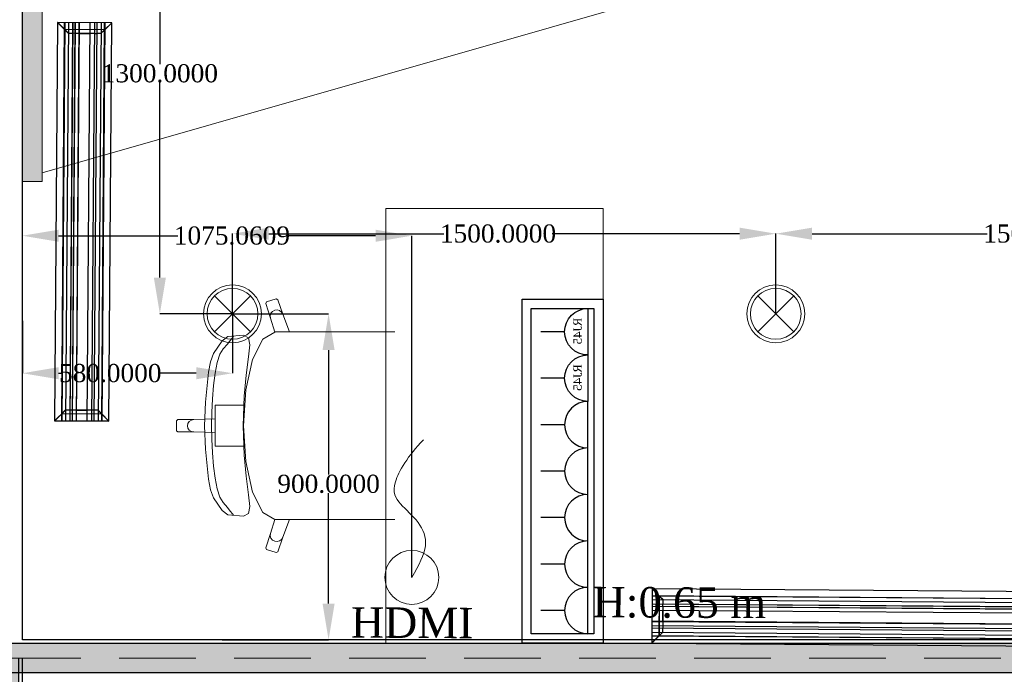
# Model space of a CAD drawing. Header units: millimetres. Extents: x 0 to 88385, y 0 to 41127.
# Tile 151 of 244: x 67449 to 70167, y 26793 to 28600. Entities that reach past the tile are written whole.
import ezdxf

# ---------------------------------------------------------------- set-up
doc = ezdxf.new("R2010")
doc.units = ezdxf.units.MM
doc.header["$MEASUREMENT"] = 0
doc.linetypes.add('Hidden', pattern=[317.5, 211.666667, -105.833333])
for name, color, linetype in [('- განათება', 7, 'Continuous'), ('- მექანიკური ნაწილი', 7, 'Continuous'), ('- საშტეფცელო როზეტები', 7, 'Continuous'), ('Edges', 7, 'Continuous'), ('New_Structural - Bearing', 7, 'Continuous'), ('Structural - Bearing', 7, 'Continuous')]:
    doc.layers.add(name, color=color, linetype=linetype)
for name, color, linetype, lineweight in [('New_2D Drafting - General_Pen_No__1', 7, 'Continuous', 13), ('New_Interior - Furniture _Pen_No__1', 7, 'Continuous', 13), ('New_Structural - Bearing_Pen_No__1', 7, 'Continuous', 13), ('Structural - Bearing_Pen_No__20', 1, 'Continuous', 0)]:
    doc.layers.add(name, color=color, linetype=linetype, lineweight=lineweight)
for name, color, linetype, lineweight, true_color in [('New_2D Drafting - General_Pen_No__166', 7, 'Continuous', 13, 0x97cbff), ('New_Interior - Lamp_Pen_No__77', 7, 'Continuous', 20, 0xffeb28), ('New_Structural - Bearing_Pen_No__255', 7, 'Continuous', 13, 0xe8e8e8), ('New_Structural - Bearing_Pen_No__5', 7, 'Continuous', 25, 0x40a5ff), ('New_Structural - Bearing_Pen_No__57', 7, 'Continuous', 25, 0xdcd214), ('Structural - Bearing_Pen_No__161', 7, 'Continuous', 13, 0x6a6a6a), ('Structural - Bearing_Pen_No__28', 7, 'Continuous', 35, 0xa80f02), ('Structural - Bearing_Pen_No__81', 7, 'Continuous', 20, 0x6a6a6a)]:
    doc.layers.add(name, color=color, linetype=linetype, lineweight=lineweight, true_color=true_color)
doc.styles.get("Standard").update_dxf_attribs({"font": 'sylfaen.ttf'})
doc.dimstyles.get("Standard").update_dxf_attribs({"dimtxt": 0.18, "dimasz": 0.18, "dimexe": 0.18, "dimexo": 0.0625, "dimgap": 0.09, "dimtad": 0, "dimtih": 1, "dimtoh": 1, "dimdec": 4, "dimzin": 0, "dimdsep": 46, "dimtxsty": 'Standard', "dimcen": 0.09, "dimadec": 0, "dimazin": 0, "dimtfac": 1, "dimtdec": 4, "dimtofl": 0, "dimtmove": 0, "dimatfit": 3, "dimfxl": 1, "dimtolj": 1, "dimtzin": 0, "dimarcsym": 0})

# ---------------------------------------------------------------- blocks, each defined once
blk = doc.blocks.new('Wall_70', base_point=(-16883.8, 22847.1))
at = {"layer": 'New_Structural - Bearing_Pen_No__5', "color": 161, "linetype": 'Continuous', "lineweight": 25, "true_color": 0x40a5ff, "flags": 128}
blk.add_lwpolyline([(-16783.8, 26888), (-16783.8, 31444.2)], dxfattribs=at)
blk = doc.blocks.new('Wall_71', base_point=(-16933.8, 26888))
at = {"layer": 'New_Structural - Bearing_Pen_No__57', "linetype": 'Continuous', "lineweight": 25, "true_color": 0xdcd214}
blk.add_hatch(color=52, dxfattribs=at).paths.add_polyline_path([(-5183.8, 26878), (-16933.8, 26878), (-16933.8, 26838), (-16833.8, 26838), (-16833.8, 26798), (-11183.8, 26798), (-11183.8, 26838), (-10833.8, 26838), (-10833.8, 26798), (-5183.8, 26798)])
at = {"layer": 'New_Structural - Bearing_Pen_No__5', "color": 161, "linetype": 'Continuous', "lineweight": 25, "true_color": 0x40a5ff}
for p, q in [((-5183.8, 26878), (-16933.8, 26878)), ((-16833.8, 26798), (-11183.8, 26798))]:
    blk.add_line(p, q, dxfattribs=at)
at = {"layer": 'New_Structural - Bearing_Pen_No__5', "color": 161, "linetype": 'Continuous', "lineweight": 25, "true_color": 0x40a5ff, "flags": 128}
blk.add_lwpolyline([(-5183.8, 26888), (-16783.8, 26888)], dxfattribs=at)
blk = doc.blocks.new('Wall_147', base_point=(-16833.8, 26838))
at = {"layer": 'New_Structural - Bearing_Pen_No__255', "linetype": 'Continuous', "lineweight": 13, "true_color": 0xe8e8e8}
for points in [[(-16793.8, 26488), (-16793.8, 26838), (-16833.8, 26838), (-16833.8, 26488)], [(-16833.8, 26488), (-16833.8, 26448), (-16793.8, 26448)], [(-16793.8, 26488), (-16833.8, 26488), (-16793.8, 26448)]]:
    blk.add_hatch(color=254, dxfattribs=at).paths.add_polyline_path(points)
at = {"layer": 'New_Structural - Bearing_Pen_No__1', "color": 7, "linetype": 'Continuous', "lineweight": 13, "flags": 128}
for points in [[(-16833.8, 26838), (-16793.8, 26838)], [(-16793.8, 26838), (-16783.8, 26838)], [(-16783.8, 26438), (-16793.8, 26438)]]:
    blk.add_lwpolyline(points, dxfattribs=at)
at = {"layer": 'New_Structural - Bearing_Pen_No__5', "color": 161, "linetype": 'Continuous', "lineweight": 25, "true_color": 0x40a5ff}
for p, q in [((-16793.8, 26488), (-16793.8, 26838)), ((-16793.8, 26448), (-16793.8, 26488)), ((-16833.8, 26448), (-16793.8, 26448))]:
    blk.add_line(p, q, dxfattribs=at)
at = {"layer": 'New_Structural - Bearing_Pen_No__5', "color": 161, "linetype": 'Continuous', "lineweight": 25, "true_color": 0x40a5ff, "flags": 128}
blk.add_lwpolyline([(-16783.8, 26438), (-16783.8, 26838)], dxfattribs=at)
blk = doc.blocks.new('Column_26', base_point=(-17008.8, 26663))
at = {"layer": 'Structural - Bearing_Pen_No__161', "linetype": 'Continuous', "lineweight": 0, "true_color": 0x6a6a6a}
blk.add_hatch(color=251, dxfattribs=at).paths.add_polyline_path([(-16833.8, 26488), (-16833.8, 26838), (-17183.8, 26838), (-17183.8, 26488)])
at = {"layer": 'Structural - Bearing_Pen_No__20', "color": 1, "linetype": 'Continuous', "lineweight": 0}
for p, q in [((-17008.8, 26743), (-17008.8, 26918)), ((-17088.8, 26663), (-17263.8, 26663)), ((-16928.8, 26663), (-16753.8, 26663)), ((-17008.8, 26583), (-17008.8, 26408))]:
    blk.add_line(p, q, dxfattribs=at)
blk.add_point((-17008.8, 26663), dxfattribs=at)
at = {"layer": 'Structural - Bearing_Pen_No__28', "color": 14, "linetype": 'Continuous', "lineweight": 35, "true_color": 0xa80f02, "flags": 128}
blk.add_lwpolyline([(-16833.8, 26488), (-16833.8, 26838), (-17183.8, 26838), (-17183.8, 26488)], close=True, dxfattribs=at)
blk = doc.blocks.new('Beam_12', base_point=(-47008.8, 26663))
at = {"layer": 'Structural - Bearing_Pen_No__81', "color": 251, "linetype": 'Hidden', "lineweight": 20, "true_color": 0x6a6a6a}
blk.add_line((-16833.8, 26838), (-11183.8, 26838), dxfattribs=at)
blk = doc.blocks.new('pirdapiti miyvanis werttili')
at = {"layer": '- საშტეფცელო როზეტები', "color": 5, "lineweight": 0}
blk.add_circle((0, 0), 74.6, dxfattribs=at)
blk.add_open_spline([(0, 0), (-20.2, -34.9), (-49.1, -90.2), (-22.6, -153.9), (36.4, -203.3), (62.8, -250.1), (10.3, -335.9), (-32.2, -380)], degree=3, dxfattribs=at)
blk = doc.blocks.new('- საშტეფცელო როზეტი IP22')
at = {"layer": '- საშტეფცელო როზეტები', "color": 5}
for p, q in [((8536.7, 3822.7), (8536.7, 3888.1)), ((8472.6, 3758.6), (8600.9, 3758.6))]:
    blk.add_line(p, q, dxfattribs=at)
blk.add_arc((8536.7, 3758.6), 64.1, 0, 180, dxfattribs=at)
blk = doc.blocks.new('socket')
at = {"layer": '- საშტეფცელო როზეტები', "color": 5}
for p, q in [((0, 64.1), (0, 129.5)), ((-64.1, 0), (64.1, 0))]:
    blk.add_line(p, q, dxfattribs=at)
blk.add_arc((0, 0), 64.1, 0, 180, dxfattribs=at)
at = {"layer": '- საშტეფცელო როზეტები', "color": 1, "insert": (-38.6, 40.2), "char_height": 23.657, "attachment_point": 1}
blk.add_mtext_dynamic_manual_height_columns('{\\fSylfaen|b0|i0|c0|p18;RJ45}', width=4.298, gutter_width=0.0538, heights=[0], dxfattribs=at)
blk = doc.blocks.new('lineardiffplan')
at = {"layer": 'Edges'}
for p, q in [((392.8, 274.9), (392.8, 274.6)), ((393.1, 274.9), (392.8, 274.9)), ((422.8, 244.9), (392.8, 274.9)), ((392.8, 274.6), (392.9, 274.5)), ((392.9, 125.2), (392.9, 274.5)), ((412.4, 255), (392.9, 274.5)), ((393.1, 274.9), (393.2, 274.8)), ((393.2, 274.8), (412.7, 255.3)), ((1462.8, 244.9), (1492.8, 274.9)), ((1472.9, 255.3), (1492.4, 274.8)), ((1473.2, 254.9), (1492.8, 274.5)), ((1492.4, 274.8), (1492.5, 274.9)), ((1492.8, 274.9), (1492.5, 274.9)), ((1492.8, 274.5), (1492.8, 274.9)), ((1492.8, 274.5), (1492.8, 274.5)), ((1492.8, 125.4), (1492.8, 274.5)), ((1492.8, 255.3), (392.9, 255.3)), ((392.9, 254.9), (1492.8, 254.9)), ((392.9, 244.9), (1492.8, 244.9)), ((412.4, 144.7), (412.4, 255)), ((412.8, 254.6), (412.4, 255)), ((412.7, 255.3), (413.1, 254.9)), ((412.8, 145.1), (412.8, 254.6)), ((412.8, 254.6), (422.8, 244.6)), ((413.1, 254.9), (423.1, 244.9)), ((422.8, 244.6), (422.8, 244.9)), ((422.8, 244.9), (423.1, 244.9)), ((423.1, 244.9), (423.1, 244.9)), ((1472.5, 254.9), (1462.5, 244.9)), ((1462.5, 244.9), (1462.5, 244.9)), ((1462.5, 244.9), (1462.8, 244.9)), ((1462.8, 244.9), (1462.9, 244.6)), ((1462.9, 244.6), (1472.8, 254.5)), ((1472.9, 255.3), (1472.5, 254.9)), ((1472.8, 254.5), (1473.2, 254.9)), ((1472.8, 254.5), (1472.8, 145.3)), ((1473.2, 144.9), (1473.2, 254.9)), ((392.9, 233.2), (1492.8, 233.2)), ((392.9, 233), (1492.8, 233)), ((392.9, 226.8), (1492.8, 226.8)), ((392.9, 226.5), (1492.8, 226.5)), ((422.8, 244.6), (422.8, 244.6)), ((422.8, 244.6), (422.8, 233.2)), ((422.8, 233), (422.8, 233.2)), ((422.8, 226.8), (422.8, 233)), ((422.8, 226.5), (422.8, 226.8)), ((422.8, 214.9), (422.8, 226.5)), ((1462.8, 244.5), (1462.9, 244.6)), ((1462.8, 233.2), (1462.8, 244.5)), ((1462.8, 233), (1462.8, 233.2)), ((1462.8, 226.8), (1462.8, 233)), ((1462.8, 226.5), (1462.8, 226.8)), ((1462.8, 214.9), (1462.8, 226.5)), ((392.9, 214.9), (1492.8, 214.9)), ((1492.8, 214.8), (392.9, 214.8)), ((422.4, 214.9), (422.3, 214.9)), ((422.8, 214.9), (422.4, 214.9)), ((422.8, 184.9), (422.8, 214.9)), ((423.2, 214.9), (422.8, 214.9)), ((423.2, 214.8), (422.8, 214.9)), ((423.2, 214.8), (423.2, 214.9)), ((423.2, 214.8), (423.2, 184.9)), ((1462.8, 214.9), (1462.4, 214.9)), ((1462.4, 214.9), (1462.4, 214.8)), ((1462.8, 214.9), (1462.4, 214.8)), ((1462.4, 184.9), (1462.4, 214.8)), ((1462.8, 214.9), (1462.8, 184.9)), ((1462.8, 214.9), (1463.2, 214.9)), ((1463.2, 214.9), (1463.3, 214.9)), ((1492.8, 184.9), (392.9, 184.9)), ((392.9, 173.2), (1492.8, 173.2)), ((392.9, 173), (1492.8, 173)), ((392.9, 166.8), (1492.8, 166.8)), ((392.9, 166.5), (1492.8, 166.5)), ((422.4, 184.9), (422.3, 184.9)), ((422.8, 184.9), (422.4, 184.9)), ((422.8, 184.9), (423.2, 184.9)), ((422.8, 173.2), (422.8, 184.9)), ((422.8, 173), (422.8, 173.2)), ((422.8, 173), (422.8, 166.8)), ((422.8, 166.5), (422.8, 166.8)), ((422.8, 155.1), (422.8, 166.5)), ((1462.4, 184.9), (1462.8, 184.9)), ((1462.8, 173.2), (1462.8, 184.9)), ((1463.2, 184.9), (1462.8, 184.9)), ((1462.8, 173), (1462.8, 173.2)), ((1462.8, 166.8), (1462.8, 173)), ((1462.8, 166.5), (1462.8, 166.8)), ((1462.8, 155.3), (1462.8, 166.5)), ((1463.2, 184.9), (1463.3, 184.9)), ((392.8, 124.9), (422.8, 154.9)), ((392.9, 154.9), (1492.8, 154.9)), ((1492.8, 144.9), (392.9, 144.9)), ((392.9, 125.2), (412.4, 144.7)), ((392.9, 144.5), (1492.8, 144.5)), ((412.7, 144.5), (393.2, 124.9)), ((412.8, 145.1), (412.4, 144.7)), ((412.7, 144.5), (413.1, 144.9)), ((412.8, 145.1), (422.8, 155.1)), ((423.1, 154.8), (413.1, 144.9)), ((422.8, 154.9), (422.8, 155.1)), ((422.8, 155.1), (422.8, 155.1)), ((423.1, 154.8), (422.8, 154.9)), ((423.1, 154.8), (423.1, 154.9)), ((1462.5, 154.8), (1462.4, 154.9)), ((1462.8, 154.9), (1462.5, 154.8)), ((1462.5, 154.8), (1472.4, 144.9)), ((1462.9, 155.2), (1462.8, 155.3)), ((1462.9, 155.2), (1462.8, 154.9)), ((1462.8, 154.9), (1492.8, 124.9)), ((1472.8, 145.3), (1462.9, 155.2)), ((1472.4, 144.9), (1472.8, 144.5)), ((1473.2, 144.9), (1472.8, 145.3)), ((1472.8, 144.5), (1492.4, 124.9)), ((1473.2, 144.9), (1492.8, 125.4)), ((392.9, 125.2), (392.8, 125.1)), ((392.8, 125.1), (392.8, 124.9)), ((392.8, 124.9), (393.1, 124.9)), ((393.2, 124.9), (393.1, 124.9)), ((1492.4, 124.9), (1492.8, 124.9)), ((1492.4, 124.9), (1492.4, 124.9)), ((1492.8, 125.3), (1492.8, 125.4)), ((1492.8, 124.9), (1492.8, 125.3))]:
    blk.add_line(p, q, dxfattribs=at)
blk.add_lwpolyline([(393.2, 274.8), (1492.8, 274.8), (1492.8, 124.9), (393.2, 124.9)], close=True, dxfattribs=at)
blk = doc.blocks.new('Recessed Spot')
at = {"layer": 'New_Interior - Lamp_Pen_No__77', "color": 2, "linetype": 'Continuous', "lineweight": 20, "true_color": 0xffeb28}
for q in [(-49.5, 49.5), (49.5, 49.5), (-49.5, -49.5), (49.5, -49.5)]:
    blk.add_line((0, 0), q, dxfattribs=at)
at = {"layer": 'New_Interior - Lamp_Pen_No__77', "color": 2, "linetype": 'Continuous', "lineweight": 20, "true_color": 0xffeb28, "flags": 128}
blk.add_lwpolyline([(80, 0, 1), (-80, 0, 1)], format="xyb", close=True, dxfattribs=at)
at = {"layer": 'New_Interior - Lamp_Pen_No__77', "color": 2, "linetype": 'Continuous', "lineweight": 20, "true_color": 0xffeb28}
blk.add_circle((0, 0), 70, dxfattribs=at)
blk = doc.blocks.new('*D587')
at = {"layer": '- საშტეფცელო როზეტები', "color": 0, "lineweight": -2, "transparency": 16777216}
for p, q in [((67456.5, 27141), (67456.5, 28003.7)), ((67556.5, 28003.6), (67885.4, 28003.6)), ((68431.6, 28003.6), (68184.4, 28003.6)), ((68531.6, 27060.5), (68531.6, 28003.7))]:
    blk.add_line(p, q, dxfattribs=at)
at = {"layer": '- საშტეფცელო როზეტები', "color": 0, "transparency": 16777216}
for points in [[(67556.5, 28020.2), (67556.5, 27986.9), (67456.5, 28003.6)], [(68431.6, 28020.2), (68431.6, 27986.9), (68531.6, 28003.6)]]:
    blk.add_solid(points, dxfattribs=at)
at = {"layer": 'Defpoints', "color": 0, "transparency": 16777216}
for p in [(68531.6, 28003.6), (67456.5, 27140.9), (68531.6, 27060.4)]:
    blk.add_point(p, dxfattribs=at)
at = {"layer": '- საშტეფცელო როზეტები', "color": 0, "transparency": 16777216, "insert": (68034.9, 28003.6), "char_height": 50, "attachment_point": 5}
blk.add_mtext('\\A1;{\\fSylfaen|b0|i0|c0|p18;1075.0609}', dxfattribs=at)
blk = doc.blocks.new('*D1108')
at = {"layer": '- განათება', "color": 0, "lineweight": -2, "transparency": 16777216}
for p, q in [((68036.5, 27787.9), (68036.5, 27623.8)), ((67456.5, 27768.9), (67456.5, 27623.8)), ((67556.5, 27624), (67564.8, 27624)), ((67936.5, 27624), (67833.2, 27624))]:
    blk.add_line(p, q, dxfattribs=at)
at = {"layer": '- განათება', "color": 0, "transparency": 16777216}
for points in [[(67556.5, 27640.7), (67556.5, 27607.3), (67456.5, 27624)], [(67936.5, 27640.7), (67936.5, 27607.3), (68036.5, 27624)]]:
    blk.add_solid(points, dxfattribs=at)
at = {"layer": 'Defpoints', "color": 0, "transparency": 16777216}
for p in [(68036.5, 27788), (67456.5, 27769), (68036.5, 27624)]:
    blk.add_point(p, dxfattribs=at)
at = {"layer": '- განათება', "color": 0, "transparency": 16777216, "insert": (67699, 27624), "char_height": 50, "attachment_point": 5}
blk.add_mtext('\\A1;{\\fSylfaen|b0|i0|c0|p18;580.0000}', dxfattribs=at)
blk = doc.blocks.new('*D1109')
at = {"layer": '- განათება', "color": 0, "lineweight": -2, "transparency": 16777216}
for p, q in [((68036.6, 27788), (68302, 27788)), ((68301.8, 27688), (68301.8, 27344.1)), ((68301.8, 26988), (68301.8, 27292.7)), ((68008.1, 26888), (68302, 26888))]:
    blk.add_line(p, q, dxfattribs=at)
at = {"layer": '- განათება', "color": 0, "transparency": 16777216}
for points in [[(68285.1, 27688), (68318.4, 27688), (68301.8, 27788)], [(68285.1, 26988), (68318.4, 26988), (68301.8, 26888)]]:
    blk.add_solid(points, dxfattribs=at)
at = {"layer": 'Defpoints', "color": 0, "transparency": 16777216}
for p in [(68036.5, 27788), (68301.8, 27788), (68008, 26888)]:
    blk.add_point(p, dxfattribs=at)
at = {"layer": '- განათება', "color": 0, "transparency": 16777216, "insert": (68301.8, 27318.4), "char_height": 50, "attachment_point": 5}
blk.add_mtext('\\A1;{\\fSylfaen|b0|i0|c0|p18;900.0000}', dxfattribs=at)
blk = doc.blocks.new('*D1110')
at = {"layer": '- განათება', "color": 0, "lineweight": -2, "transparency": 16777216}
for p, q in [((68036.4, 29088), (67835.8, 29088)), ((67836, 28988), (67836, 28477.1)), ((67836, 27888), (67836, 28425.9)), ((68036.4, 27788), (67835.8, 27788))]:
    blk.add_line(p, q, dxfattribs=at)
at = {"layer": '- განათება', "color": 0, "transparency": 16777216}
for points in [[(67819.3, 28988), (67852.7, 28988), (67836, 29088)], [(67819.3, 27888), (67852.7, 27888), (67836, 27788)]]:
    blk.add_solid(points, dxfattribs=at)
at = {"layer": 'Defpoints', "color": 0, "transparency": 16777216}
for p in [(68036.5, 29088), (67836, 27788), (68036.5, 27788)]:
    blk.add_point(p, dxfattribs=at)
at = {"layer": '- განათება', "color": 0, "transparency": 16777216, "insert": (67836, 28451.5), "char_height": 50, "attachment_point": 5}
blk.add_mtext('\\A1;{\\fSylfaen|b0|i0|c0|p18;1300.0000}', dxfattribs=at)
blk = doc.blocks.new('*D1127')
at = {"layer": '- განათება', "color": 0, "lineweight": -2, "transparency": 16777216}
for p, q in [((68036.5, 27788), (68036.5, 28009.4)), ((68136.5, 28009.2), (68619.9, 28009.2)), ((69436.5, 28009.2), (68919.1, 28009.2)), ((69536.5, 27788), (69536.5, 28009.4))]:
    blk.add_line(p, q, dxfattribs=at)
at = {"layer": '- განათება', "color": 0, "transparency": 16777216}
for points in [[(68136.5, 28025.8), (68136.5, 27992.5), (68036.5, 28009.2)], [(69436.5, 28025.8), (69436.5, 27992.5), (69536.5, 28009.2)]]:
    blk.add_solid(points, dxfattribs=at)
at = {"layer": 'Defpoints', "color": 0, "transparency": 16777216}
for p in [(68036.5, 28009.2), (68036.5, 27788), (69536.5, 27788)]:
    blk.add_point(p, dxfattribs=at)
at = {"layer": '- განათება', "color": 0, "transparency": 16777216, "insert": (68769.5, 28009.2), "char_height": 50, "attachment_point": 5}
blk.add_mtext('\\A1;{\\fSylfaen|b0|i0|c0|p18;1500.0000}', dxfattribs=at)
blk = doc.blocks.new('*D1124')
at = {"layer": '- განათება', "color": 0, "lineweight": -2, "transparency": 16777216}
for p, q in [((69536.5, 27788), (69536.5, 28009.4)), ((69636.5, 28009.2), (70119.9, 28009.2)), ((70936.5, 28009.2), (70419.1, 28009.2)), ((71036.5, 27788), (71036.5, 28009.4))]:
    blk.add_line(p, q, dxfattribs=at)
at = {"layer": '- განათება', "color": 0, "transparency": 16777216}
for points in [[(69636.5, 28025.8), (69636.5, 27992.5), (69536.5, 28009.2)], [(70936.5, 28025.8), (70936.5, 27992.5), (71036.5, 28009.2)]]:
    blk.add_solid(points, dxfattribs=at)
at = {"layer": 'Defpoints', "color": 0, "transparency": 16777216}
for p in [(69536.5, 28009.2), (69536.5, 27788), (71036.5, 27788)]:
    blk.add_point(p, dxfattribs=at)
at = {"layer": '- განათება', "color": 0, "transparency": 16777216, "insert": (70269.5, 28009.2), "char_height": 50, "attachment_point": 5}
blk.add_mtext('\\A1;{\\fSylfaen|b0|i0|c0|p18;1500.0000}', dxfattribs=at)

msp = doc.modelspace()

# ---------------------------------------------------------------- hatches: boundary and pattern name
at = {"layer": 'New_2D Drafting - General_Pen_No__166', "linetype": 'Continuous', "lineweight": 0, "true_color": 0x4b657f}
msp.add_hatch(color=157, dxfattribs=at).paths.add_polyline_path([(67456.5059, 28153.19428), (67456.5059, 31153.19428), (67510.95219, 31153.19428), (67510.95219, 28153.19428)])

# ---------------------------------------------------------------- linework, layer by layer
at = {"layer": '- საშტეფცელო როზეტები', "color": 1, "linetype": 'Continuous', "lineweight": 0}
msp.add_lwpolyline([(72668.92776, 29652.89292), (67510.95219, 28177.59156)], close=True, dxfattribs=at)
at = {"layer": '- საშტეფცელო როზეტები', "color": 5}
for points in [[(68835.77777, 26879.11289), (68835.77777, 27828.36271), (69059.71608, 27828.36271), (69059.71608, 26879.11289)], [(68861.46835, 26904.80347), (68861.46835, 27802.67213), (69034.02551, 27802.67213), (69034.02551, 26904.80347)]]:
    msp.add_lwpolyline(points, close=True, dxfattribs=at)
at = {"layer": 'New_2D Drafting - General_Pen_No__1', "color": 7, "linetype": 'Continuous', "lineweight": 13, "flags": 128}
msp.add_lwpolyline([(67456.5059, 28153.19428), (67456.5059, 31153.19428), (67510.95219, 31153.19428), (67510.95219, 28153.19428)], close=True, dxfattribs=at)
at = {"layer": 'New_Interior - Furniture _Pen_No__1', "color": 7, "linetype": 'Continuous', "lineweight": 13}
for p, q in [((68130.46927, 27820.68642), (68128.19047, 27816.39136)), ((68128.19047, 27816.39136), (68141.7177, 27776.40977)), ((68157.47417, 27829.11289), (68130.46927, 27820.68642)), ((68161.94658, 27826.92445), (68157.47417, 27829.11289)), ((68175.47381, 27786.94286), (68161.94658, 27826.92445)), ((68142.78338, 27789.41362), (68140.90382, 27783.01348)), ((68140.90382, 27783.01348), (68141.7177, 27776.40977)), ((68147.07024, 27794.63583), (68142.78338, 27789.41362)), ((68153.11174, 27797.88507), (68147.07024, 27794.63583)), ((68159.98814, 27798.66667), (68153.11174, 27797.88507)), ((68166.65256, 27796.86164), (68159.98814, 27798.66667)), ((68172.09041, 27792.74479), (68166.65256, 27796.86164)), ((68175.47381, 27786.94286), (68172.09041, 27792.74479)), ((68194.08104, 27737.96803), (68175.47381, 27786.94286)), ((68141.7177, 27776.40977), (68153.2022, 27737.83142)), ((68066.64621, 27729.07533), (68023.83474, 27725.35537)), ((68080.34968, 27721.4939), (68066.64621, 27729.07533)), ((68153.2022, 27737.83142), (68120.1537, 27718.26386)), ((68153.43292, 27737.96803), (68153.2022, 27737.83142)), ((68153.43292, 27737.96803), (68194.08104, 27737.96803)), ((68442.17223, 27737.96803), (68194.08104, 27737.96803)), ((68484.97672, 27737.96803), (68442.17223, 27737.96803)), ((68008.18757, 27713.45699), (67984.38302, 27678.42305)), ((68023.83474, 27725.35537), (68008.18757, 27713.45699)), ((68011.00042, 27691.39294), (68022.94762, 27704.61139)), ((68022.94762, 27704.61139), (68030.25768, 27714.81153)), ((68030.25768, 27714.81153), (68036.35967, 27721.87208)), ((68036.35967, 27721.87208), (68039.46651, 27726.10697)), ((68083.96748, 27702.04262), (68080.34968, 27721.4939)), ((68080.89402, 27669.39906), (68083.96748, 27702.04262)), ((68120.1537, 27718.26386), (68091.94093, 27662.15112)), ((67984.38302, 27678.42305), (67975.77631, 27655.89996)), ((67994.45072, 27653.51314), (68001.88788, 27676.49171)), ((68001.88788, 27676.49171), (68011.00042, 27691.39294)), ((67975.77631, 27655.89996), (67970.07744, 27626.68618)), ((67988.58881, 27624.21969), (67994.45072, 27653.51314)), ((68091.94093, 27662.15112), (68073.08976, 27578.17247)), ((68073.97901, 27618.2419), (68080.89402, 27669.39906)), ((67970.07744, 27626.68618), (67961.79716, 27544.03295)), ((67984.20329, 27590.37142), (67988.58881, 27624.21969)), ((68068.44356, 27560.74022), (68073.97901, 27618.2419)), ((67981.19274, 27553.73082), (67984.20329, 27590.37142)), ((68073.08976, 27578.17247), (68070.26641, 27535.92254)), ((67961.79716, 27544.03295), (67959.20479, 27479.11289)), ((67979.46087, 27516.05676), (67981.19274, 27553.73082)), ((68065.68463, 27479.11289), (68068.44356, 27560.74022)), ((67978.90497, 27479.11289), (67979.46087, 27516.05676)), ((68024.34214, 27535.92254), (67988.84885, 27535.92254)), ((67988.84885, 27535.92254), (67988.84885, 27498.1847)), ((68070.26641, 27535.92254), (68024.34214, 27535.92254)), ((68070.26641, 27535.92254), (68066.47011, 27479.11289)), ((67885.91834, 27496.15579), (67882.36901, 27492.74721)), ((67882.36901, 27492.74721), (67882.36901, 27479.11289)), ((67929.69339, 27496.15579), (67885.91834, 27496.15579)), ((67913.29763, 27485.63493), (67911.94675, 27479.11289)), ((67917.14462, 27491.16404), (67913.29763, 27485.63493)), ((67922.90204, 27494.85847), (67917.14462, 27491.16404)), ((67929.69339, 27496.15579), (67922.90204, 27494.85847)), ((67988.84885, 27498.1847), (67929.69339, 27496.15579)), ((67988.84885, 27498.1847), (67988.84885, 27479.11289)), ((67882.36901, 27465.47858), (67882.36901, 27479.11289)), ((67885.91834, 27462.07), (67882.36901, 27465.47858)), ((67929.69339, 27462.07), (67885.91834, 27462.07)), ((67913.29763, 27472.59086), (67911.94675, 27479.11289)), ((67917.14462, 27467.06175), (67913.29763, 27472.59086)), ((67922.90204, 27463.36731), (67917.14462, 27467.06175)), ((67929.69339, 27462.07), (67922.90204, 27463.36731)), ((67988.84885, 27460.04108), (67929.69339, 27462.07)), ((67961.79716, 27414.19284), (67959.20479, 27479.11289)), ((67978.90497, 27479.11289), (67979.46087, 27442.16903)), ((67988.84885, 27460.04108), (67988.84885, 27479.11289)), ((67988.84885, 27422.30325), (67988.84885, 27460.04108)), ((68065.68463, 27479.11289), (68068.44356, 27397.48557)), ((68070.26641, 27422.30325), (68066.47011, 27479.11289)), ((67979.46087, 27442.16903), (67981.19274, 27404.49497)), ((67970.07744, 27331.53961), (67961.79716, 27414.19284)), ((67981.19274, 27404.49497), (67984.20329, 27367.85436)), ((68024.34214, 27422.30325), (67988.84885, 27422.30325)), ((68070.26641, 27422.30325), (68024.34214, 27422.30325)), ((68073.08976, 27380.05332), (68070.26641, 27422.30325)), ((68068.44356, 27397.48557), (68073.97901, 27339.98389)), ((68091.94093, 27296.07467), (68073.08976, 27380.05332)), ((67984.20329, 27367.85436), (67988.58881, 27334.0061)), ((67975.77631, 27302.32583), (67970.07744, 27331.53961)), ((67988.58881, 27334.0061), (67994.45072, 27304.71264)), ((68073.97901, 27339.98389), (68080.89402, 27288.82672)), ((67984.38302, 27279.80274), (67975.77631, 27302.32583)), ((67994.45072, 27304.71264), (68001.88788, 27281.73407)), ((68120.1537, 27239.96193), (68091.94093, 27296.07467)), ((68008.18757, 27244.7688), (67984.38302, 27279.80274)), ((68001.88788, 27281.73407), (68011.00042, 27266.83284)), ((68011.00042, 27266.83284), (68022.94762, 27253.6144)), ((68080.89402, 27288.82672), (68083.96748, 27256.18316)), ((68023.83474, 27232.87041), (68008.18757, 27244.7688)), ((68022.94762, 27253.6144), (68030.25768, 27243.41425)), ((68030.25768, 27243.41425), (68036.35967, 27236.35371)), ((68083.96748, 27256.18316), (68080.34968, 27236.73189)), ((68153.2022, 27220.39436), (68120.1537, 27239.96193)), ((68066.64621, 27229.15046), (68023.83474, 27232.87041)), ((68036.35967, 27236.35371), (68039.46651, 27232.11881)), ((68080.34968, 27236.73189), (68066.64621, 27229.15046)), ((68141.7177, 27181.81602), (68153.2022, 27220.39436)), ((68153.43292, 27220.25776), (68153.2022, 27220.39436)), ((68153.43292, 27220.25776), (68194.08104, 27220.25776)), ((68194.08104, 27220.25776), (68175.47381, 27171.28293)), ((68442.17223, 27220.25776), (68194.08104, 27220.25776)), ((68484.97672, 27220.25776), (68442.17223, 27220.25776)), ((68128.19047, 27141.83442), (68141.7177, 27181.81602)), ((68140.90382, 27175.2123), (68141.7177, 27181.81602)), ((68142.78338, 27168.81216), (68140.90382, 27175.2123)), ((68147.07024, 27163.58996), (68142.78338, 27168.81216)), ((68153.11174, 27160.34072), (68147.07024, 27163.58996)), ((68159.98814, 27159.55912), (68153.11174, 27160.34072)), ((68166.65256, 27161.36414), (68159.98814, 27159.55912)), ((68175.47381, 27171.28293), (68161.94658, 27131.30134)), ((68172.09041, 27165.481), (68166.65256, 27161.36414)), ((68175.47381, 27171.28293), (68172.09041, 27165.481)), ((68130.46927, 27137.53936), (68128.19047, 27141.83442)), ((68157.47417, 27129.11289), (68130.46927, 27137.53936)), ((68161.94658, 27131.30134), (68157.47417, 27129.11289))]:
    msp.add_line(p, q, dxfattribs=at)
msp.add_lwpolyline([(69059.71608, 28079.11289), (69059.71608, 26879.11289), (68459.71608, 26879.11289), (68459.71608, 28079.11289)], close=True, dxfattribs=at)

# ---------------------------------------------------------------- block references
at = {"layer": '- განათება', "color": 2, "linetype": 'Continuous', "lineweight": 20, "true_color": 0xffeb28, "zscale": 1000}
for p in [(68036.5059, 27787.98097), (69536.5059, 27787.98097)]:
    msp.add_blockref('Recessed Spot', p, dxfattribs=at)
at = {"layer": '- მექანიკური ნაწილი', "xscale": -1}
for p, rotation in [((67831.3373, 28983.29957), 89.57416293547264), ((68803.16507, 27156.96635), 179.5741629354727)]:
    msp.add_blockref('lineardiffplan', p, dxfattribs=dict(at, rotation=rotation))
at = {"layer": '- საშტეფცელო როზეტები', "xscale": -1, "rotation": 90}
for p in [(69017.38124, 27738.53866), (69017.38124, 27610.2717)]:
    msp.add_blockref('socket', p, dxfattribs=at)
at = {"layer": '- საშტეფცელო როზეტები'}
for name, p, rotation in [('- საშტეფცელო როზეტი IP22', (72775.93822, 18945.26315), 89.99999999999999), ('pirdapiti miyvanis werttili', (68531.56683, 27060.42844), 180), ('- საშტეფცელო როზეტი IP22', (72775.93822, 18816.9962), 89.99999999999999), ('- საშტეფცელო როზეტი IP22', (72775.93822, 18688.72925), 89.99999999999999), ('- საშტეფცელო როზეტი IP22', (72775.93822, 18560.4623), 89.99999999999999), ('- საშტეფცელო როზეტი IP22', (72775.93822, 18432.19535), 89.99999999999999)]:
    msp.add_blockref(name, p, dxfattribs=dict(at, rotation=rotation))
at = {"layer": 'New_Structural - Bearing', "color": 7, "lineweight": 35}
for name, p in [('Wall_70', (67356.5059, 22847.05844)), ('Wall_71', (67306.5059, 26887.98097)), ('Wall_147', (67406.5059, 26837.98097))]:
    msp.add_blockref(name, p, dxfattribs=at)
at = {"layer": 'Structural - Bearing', "color": 14, "lineweight": 35, "true_color": 0xa80f02}
msp.add_blockref('Column_26', (67231.5059, 26662.98097), dxfattribs=at)
at = {"layer": 'Structural - Bearing', "color": 251, "lineweight": 20, "true_color": 0x6a6a6a}
msp.add_blockref('Beam_12', (37231.5059, 26662.98097), dxfattribs=at)

# ---------------------------------------------------------------- texts
at = {"layer": '- საშტეფცელო როზეტები', "color": 5, "char_height": 83.964469, "attachment_point": 3, "rotation": 359.68932566}
for s, insert in [('H:0.65 m', (69509.8701, 27031.95822)), ('HDMI', (68701.87541, 26976.36112))]:
    msp.add_mtext_dynamic_manual_height_columns(s, width=710.9466492, gutter_width=1.70068, heights=[0], dxfattribs=dict(at, insert=insert))

# ---------------------------------------------------------------- dimensions: what is measured, and where the dimension line sits
at = {"layer": '- განათება', "color": 1}
for base, p1, p2, angle, picture, middle in [((67836, 27787.98097), (68036.5059, 29087.98097), (68036.5059, 27787.98097), 270, '*D1110', (67836, 28451.5)), ((68036.5059, 28009.18), (69536.5059, 27787.98097), (68036.5059, 27787.98097), 180, '*D1127', (68769.5, 28009.18)), ((69536.5059, 28009.18), (71036.5059, 27787.98097), (69536.5059, 27787.98097), 180, '*D1124', (70269.5, 28009.18)), ((68301.77705, 27787.98097), (68008.00439, 26887.98097), (68036.5059, 27787.98097), 90, '*D1109', (68301.77705, 27318.41813))]:
    dim = msp.add_linear_dim(base=base, p1=p1, p2=p2, angle=angle, text='{\\fSylfaen|b0|i0|c0|p18;<>}', dimstyle='Standard', override={"dimtxt": 50, "dimasz": 100}, dxfattribs=at)
    dim.commit()
    dim.dimension.update_dxf_attribs({"geometry": picture, "text_midpoint": middle, "dimtype": 160})
dim = msp.add_linear_dim(base=(68036.5059, 27623.99776), p1=(67456.5059, 27769), p2=(68036.5059, 27787.98097), text='{\\fSylfaen|b0|i0|c0|p18;<>}', dimstyle='Standard', override={"dimtxt": 50, "dimasz": 100}, dxfattribs=at)
dim.commit()
dim.dimension.update_dxf_attribs({"geometry": '*D1108', "text_midpoint": (67699, 27623.99776), "dimtype": 160})
at = {"layer": '- საშტეფცელო როზეტები', "color": 1}
dim = msp.add_linear_dim(base=(68531.56683, 28003.5576), p1=(67456.5059, 27140.93434), p2=(68531.56683, 27060.42844), text='{\\fSylfaen|b0|i0|c0|p18;<>}', dimstyle='Standard', override={"dimtxt": 50, "dimasz": 100}, dxfattribs=at)
dim.commit()
dim.dimension.update_dxf_attribs({"geometry": '*D587', "text_midpoint": (68034.90819, 28003.5576), "dimtype": 160})

doc.saveas('drawing.dxf')
